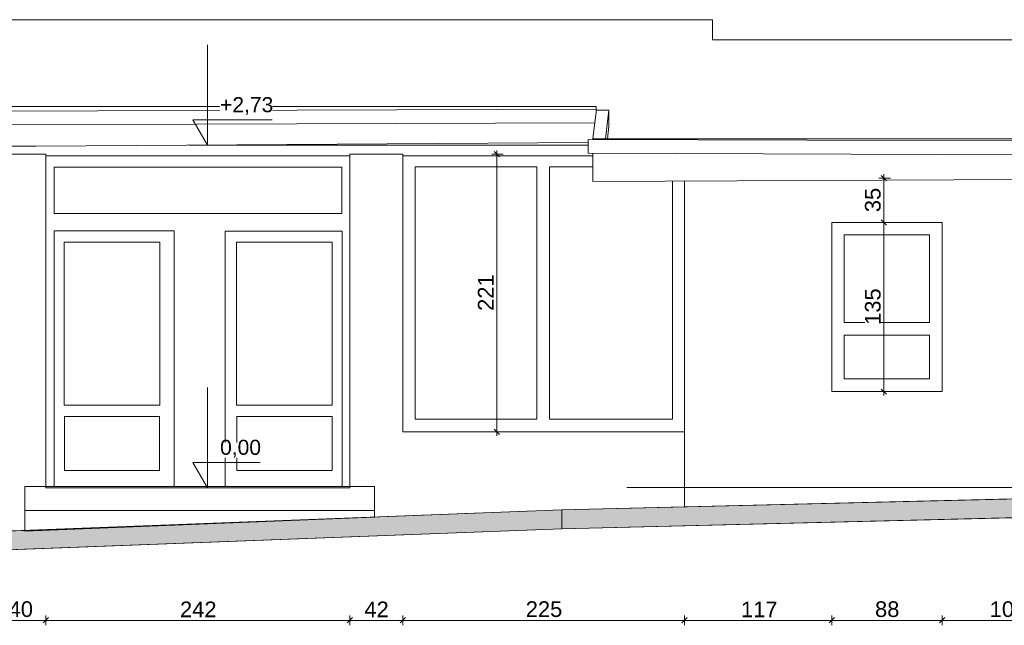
# Model space of a CAD drawing. Header units: millimetres. Extents: x -68772 to 137055, y -73300 to 19650.
# Tile 204 of 212: x 68317 to 76167, y 7625 to 12456. Entities that reach past the tile are written whole.
import ezdxf

# ---------------------------------------------------------------- set-up
doc = ezdxf.new("R2010")
doc.units = ezdxf.units.MM
doc.header["$MEASUREMENT"] = 0
doc.set_wipeout_variables(frame=1)
doc.linetypes.add('Wipeout_Contour', pattern=[1000, 0, -1000])
doc.layers.add('Dimensions', color=7, linetype='Continuous')
doc.layers.add('Nowe_Sections', color=7, linetype='Continuous')
for name, color, linetype, lineweight in [('Dimensions_Nr_pióra__7', 7, 'Continuous', 5), ('Floors_Nr_pióra__7', 7, 'Continuous', 5), ('Nowe_0_Nr_pióra__1', 7, 'Continuous', 18), ('Nowe_810-G Ogólne_Nr_pióra__1', 7, 'Continuous', 18), ('Nowe_Sections_Nr_pióra__7', 7, 'Continuous', 5), ('Nowe_Walls_Nr_pióra__7', 7, 'Continuous', 5), ('Pipes_Nr_pióra__7', 7, 'Continuous', 5), ('Spot Elevations_Nr_pióra__7', 7, 'Continuous', 5), ('Walls_Nr_pióra__7', 7, 'Continuous', 5)]:
    doc.layers.add(name, color=color, linetype=linetype, lineweight=lineweight)
doc.styles.add('GENERATED_STYLE_1', font='arial.ttf')
doc.styles.add('GENERATED_STYLE_3', font='arial.ttf')
doc.dimstyles.new('GENERATED_STYLE__5', dxfattribs={"dimtxt": 125, "dimasz": 40.305087, "dimexe": 0.18, "dimexo": 0.164042, "dimgap": 0.09, "dimtad": 1, "dimdec": 0, "dimlfac": 0.1, "dimzin": 0, "dimdsep": 46, "dimtxsty": 'GENERATED_STYLE_1', "dimblk": 'ARROWHEAD_6', "dimblk1": 'ARROWHEAD_6', "dimblk2": 'ARROWHEAD_6', "dimcen": 0.09, "dimclrd": 7, "dimclre": 7, "dimclrt": 7, "dimadec": 1, "dimazin": 0, "dimtfac": 1, "dimtdec": 4, "dimtmove": 0, "dimatfit": 3, "dimfxl": 0, "dimtolj": 1, "dimtzin": 0, "dimarcsym": 0})
doc.dimstyles.new('GENERATED_STYLE__7', dxfattribs={"dimtxt": 125, "dimasz": 40.305087, "dimexe": 0.18, "dimexo": 0.164042, "dimgap": 0.09, "dimtad": 1, "dimtih": 1, "dimtoh": 1, "dimdec": 0, "dimlfac": 0.1, "dimzin": 0, "dimdsep": 46, "dimtxsty": 'GENERATED_STYLE_1', "dimblk": 'ARROWHEAD_6', "dimblk1": 'ARROWHEAD_6', "dimblk2": 'ARROWHEAD_6', "dimcen": 0.09, "dimse1": 1, "dimse2": 1, "dimclrd": 7, "dimclre": 7, "dimclrt": 7, "dimadec": 1, "dimazin": 0, "dimtfac": 1, "dimtdec": 4, "dimtmove": 0, "dimatfit": 3, "dimfxl": 0, "dimtolj": 1, "dimtzin": 0, "dimarcsym": 0})

# ---------------------------------------------------------------- blocks, each defined once
blk = doc.blocks.new('*D686')
at = {"layer": 'Dimensions_Nr_pióra__7', "color": 7, "linetype": 'Continuous', "lineweight": 5}
for p, q in [((68121.1, 7625.3), (68121.1, 7704.8)), ((68525.8, 7625.3), (68525.8, 7704.8)), ((68142.3, 7686.3), (68099.9, 7643.8)), ((68121.1, 7665), (68525.8, 7665)), ((68547.1, 7686.3), (68504.6, 7643.8))]:
    blk.add_line(p, q, dxfattribs=at)
at = {"color": 254, "linetype": 'Wipeout_Contour', "lineweight": 0, "ltscale": 275047.684435}
blk.add_wipeout([(68228.6, 7690), (68418.3, 7690), (68418.3, 7815), (68228.6, 7815)], dxfattribs=at).dxf.layer = 'Dimensions'
at = {"layer": 'Dimensions_Nr_pióra__7', "color": 7, "lineweight": 5, "insert": (68228.6, 7690), "char_height": 125, "attachment_point": 7, "style": 'GENERATED_STYLE_1'}
blk.add_mtext('\\A1;40', dxfattribs=at)
blk = doc.blocks.new('ARROWHEAD_6')
at = {"color": 0, "linetype": 'Continuous', "lineweight": 0}
for p, q in [((0, 0), (-1, 0)), ((-0.5, -0.5), (0.5, 0.5))]:
    blk.add_line(p, q, dxfattribs=at)
blk = doc.blocks.new('*D687')
at = {"layer": 'Dimensions_Nr_pióra__7', "color": 7, "linetype": 'Continuous', "lineweight": 5}
for p, q in [((68525.8, 7625.3), (68525.8, 7704.8)), ((70948.7, 7625.3), (70948.7, 7704.8)), ((68547.1, 7686.3), (68504.6, 7643.8)), ((68525.8, 7665), (70948.7, 7665)), ((70969.9, 7686.3), (70927.5, 7643.8))]:
    blk.add_line(p, q, dxfattribs=at)
at = {"color": 254, "linetype": 'Wipeout_Contour', "lineweight": 0, "ltscale": 280667.569571}
blk.add_wipeout([(69595, 7690), (69879.6, 7690), (69879.6, 7815), (69595, 7815)], dxfattribs=at).dxf.layer = 'Dimensions'
at = {"layer": 'Dimensions_Nr_pióra__7', "color": 7, "lineweight": 5, "insert": (69595, 7690), "char_height": 125, "attachment_point": 7, "style": 'GENERATED_STYLE_1'}
blk.add_mtext('\\A1;242', dxfattribs=at)
blk = doc.blocks.new('*D688')
at = {"layer": 'Dimensions_Nr_pióra__7', "color": 7, "linetype": 'Continuous', "lineweight": 5}
for p, q in [((70948.7, 7625.3), (70948.7, 7704.8)), ((71370.9, 7625.3), (71370.9, 7704.8)), ((70969.9, 7686.3), (70927.5, 7643.8)), ((70948.7, 7665), (71370.9, 7665)), ((71392.1, 7686.3), (71349.7, 7643.8))]:
    blk.add_line(p, q, dxfattribs=at)
at = {"color": 254, "linetype": 'Wipeout_Contour', "lineweight": 0, "ltscale": 286323.497086}
blk.add_wipeout([(71064.9, 7690), (71254.6, 7690), (71254.6, 7815), (71064.9, 7815)], dxfattribs=at).dxf.layer = 'Dimensions'
at = {"layer": 'Dimensions_Nr_pióra__7', "color": 7, "lineweight": 5, "insert": (71064.9, 7690), "char_height": 125, "attachment_point": 7, "style": 'GENERATED_STYLE_1'}
blk.add_mtext('\\A1;42', dxfattribs=at)
blk = doc.blocks.new('*D689')
at = {"layer": 'Dimensions_Nr_pióra__7', "color": 7, "linetype": 'Continuous', "lineweight": 5}
for p, q in [((71370.9, 7625.3), (71370.9, 7704.8)), ((73616.5, 7625.3), (73616.5, 7704.8)), ((71392.1, 7686.3), (71349.7, 7643.8)), ((71370.9, 7665), (73616.5, 7665)), ((73637.7, 7686.3), (73595.3, 7643.8))]:
    blk.add_line(p, q, dxfattribs=at)
at = {"color": 254, "linetype": 'Wipeout_Contour', "lineweight": 0, "ltscale": 291628.254929}
blk.add_wipeout([(72351.4, 7690), (72636, 7690), (72636, 7815), (72351.4, 7815)], dxfattribs=at).dxf.layer = 'Dimensions'
at = {"layer": 'Dimensions_Nr_pióra__7', "color": 7, "lineweight": 5, "insert": (72351.4, 7690), "char_height": 125, "attachment_point": 7, "style": 'GENERATED_STYLE_1'}
blk.add_mtext('\\A1;225', dxfattribs=at)
blk = doc.blocks.new('*D690')
at = {"layer": 'Dimensions_Nr_pióra__7', "color": 7, "linetype": 'Continuous', "lineweight": 5}
for p, q in [((73616.5, 7625.3), (73616.5, 7704.8)), ((74791.2, 7625.3), (74791.2, 7704.8)), ((73637.7, 7686.3), (73595.3, 7643.8)), ((73616.5, 7665), (74791.2, 7665)), ((74812.4, 7686.3), (74769.9, 7643.8))]:
    blk.add_line(p, q, dxfattribs=at)
at = {"color": 254, "linetype": 'Wipeout_Contour', "lineweight": 0, "ltscale": 298430.910897}
blk.add_wipeout([(74067.8, 7690), (74339.8, 7690), (74339.8, 7815), (74067.8, 7815)], dxfattribs=at).dxf.layer = 'Dimensions'
at = {"layer": 'Dimensions_Nr_pióra__7', "color": 7, "lineweight": 5, "insert": (74067.8, 7690), "char_height": 125, "attachment_point": 7, "style": 'GENERATED_STYLE_1'}
blk.add_mtext('\\A1;117', dxfattribs=at)
blk = doc.blocks.new('*D691')
at = {"layer": 'Dimensions_Nr_pióra__7', "color": 7, "linetype": 'Continuous', "lineweight": 5}
for p, q in [((74791.2, 7625.3), (74791.2, 7704.8)), ((75671.1, 7625.3), (75671.1, 7704.8)), ((74812.4, 7686.3), (74769.9, 7643.8)), ((74791.2, 7665), (75671.1, 7665)), ((75692.4, 7686.3), (75649.9, 7643.8))]:
    blk.add_line(p, q, dxfattribs=at)
at = {"color": 254, "linetype": 'Wipeout_Contour', "lineweight": 0, "ltscale": 302518.290558}
blk.add_wipeout([(75136.3, 7690), (75326, 7690), (75326, 7815), (75136.3, 7815)], dxfattribs=at).dxf.layer = 'Dimensions'
at = {"layer": 'Dimensions_Nr_pióra__7', "color": 7, "lineweight": 5, "insert": (75136.3, 7690), "char_height": 125, "attachment_point": 7, "style": 'GENERATED_STYLE_1'}
blk.add_mtext('\\A1;88', dxfattribs=at)
blk = doc.blocks.new('*D692')
at = {"layer": 'Dimensions_Nr_pióra__7', "color": 7, "linetype": 'Continuous', "lineweight": 5}
for p, q in [((75671.1, 7625.3), (75671.1, 7704.8)), ((76714.4, 7625.3), (76714.4, 7704.8)), ((75692.4, 7686.3), (75649.9, 7643.8)), ((75671.1, 7665), (76714.4, 7665)), ((76735.6, 7686.3), (76693.2, 7643.8))]:
    blk.add_line(p, q, dxfattribs=at)
at = {"color": 254, "linetype": 'Wipeout_Contour', "lineweight": 0, "ltscale": 306344.829232}
blk.add_wipeout([(76050.5, 7690), (76335.1, 7690), (76335.1, 7815), (76050.5, 7815)], dxfattribs=at).dxf.layer = 'Dimensions'
at = {"layer": 'Dimensions_Nr_pióra__7', "color": 7, "lineweight": 5, "insert": (76050.5, 7690), "char_height": 125, "attachment_point": 7, "style": 'GENERATED_STYLE_1'}
blk.add_mtext('\\A1;104', dxfattribs=at)
blk = doc.blocks.new('*D701')
at = {"layer": 'Dimensions_Nr_pióra__7', "color": 7, "linetype": 'Continuous', "lineweight": 5}
for p, q in [((72141.1, 11360.9), (72098.6, 11403.3)), ((72119.9, 11382.1), (72119.9, 11413.9)), ((72172.7, 11382.1), (72080.1, 11382.1)), ((72119.9, 9169.1), (72119.9, 11382.1)), ((72098.6, 9190.3), (72141.1, 9147.9)), ((72172.7, 9169.1), (72080.1, 9169.1)), ((72119.9, 9137.3), (72119.9, 9169.1))]:
    blk.add_line(p, q, dxfattribs=at)
at = {"color": 254, "linetype": 'Wipeout_Contour', "lineweight": 0, "ltscale": 291046.898327}
blk.add_wipeout([(72094.9, 10133.3), (72094.9, 10417.9), (71969.9, 10417.9), (71969.9, 10133.3)], dxfattribs=at).dxf.layer = 'Dimensions'
at = {"layer": 'Dimensions_Nr_pióra__7', "color": 7, "lineweight": 5, "insert": (72094.9, 10133.3), "char_height": 125, "attachment_point": 7, "rotation": 90, "style": 'GENERATED_STYLE_1'}
blk.add_mtext('\\A1;221', dxfattribs=at)
blk = doc.blocks.new('*D702')
at = {"layer": 'Dimensions_Nr_pióra__7', "color": 7, "linetype": 'Continuous', "lineweight": 5}
for p, q in [((75260.3, 10839), (75167.6, 10839)), ((75186.2, 10860.2), (75228.6, 10817.7)), ((75207.4, 9489), (75207.4, 10839)), ((75186.2, 9510.2), (75228.6, 9467.7)), ((75260.3, 9489), (75167.6, 9489)), ((75207.4, 9457.1), (75207.4, 9489))]:
    blk.add_line(p, q, dxfattribs=at)
at = {"color": 254, "linetype": 'Wipeout_Contour', "lineweight": 0, "ltscale": 303218.154582}
blk.add_wipeout([(75182.4, 10021.7), (75182.4, 10306.2), (75057.4, 10306.2), (75057.4, 10021.7)], dxfattribs=at).dxf.layer = 'Dimensions'
at = {"layer": 'Dimensions_Nr_pióra__7', "color": 7, "lineweight": 5, "insert": (75182.4, 10021.7), "char_height": 125, "attachment_point": 7, "rotation": 90, "style": 'GENERATED_STYLE_1'}
blk.add_mtext('\\A1;135', dxfattribs=at)
blk = doc.blocks.new('*D703')
at = {"layer": 'Dimensions_Nr_pióra__7', "color": 7, "linetype": 'Continuous', "lineweight": 5}
for p, q in [((75260.3, 11192.5), (75167.6, 11192.5)), ((75228.6, 11171.3), (75186.2, 11213.7)), ((75207.4, 11192.5), (75207.4, 11224.3)), ((75207.4, 10839), (75207.4, 11192.5)), ((75260.3, 10839), (75167.6, 10839)), ((75186.2, 10860.2), (75228.6, 10817.7))]:
    blk.add_line(p, q, dxfattribs=at)
at = {"color": 254, "linetype": 'Wipeout_Contour', "lineweight": 0, "ltscale": 303693.46338}
blk.add_wipeout([(75182.4, 10920.9), (75182.4, 11110.6), (75057.4, 11110.6), (75057.4, 10920.9)], dxfattribs=at).dxf.layer = 'Dimensions'
at = {"layer": 'Dimensions_Nr_pióra__7', "color": 7, "lineweight": 5, "insert": (75182.4, 10920.9), "char_height": 125, "attachment_point": 7, "rotation": 90, "style": 'GENERATED_STYLE_1'}
blk.add_mtext('\\A1;35', dxfattribs=at)
blk = doc.blocks.new('Wymiary_31', base_point=(69814.5, 8722.9))
at = {"layer": 'Nowe_Sections_Nr_pióra__7', "color": 7, "linetype": 'Continuous', "lineweight": 5}
for p, q in [((69814.5, 8722.9), (69814.5, 9522.9)), ((69814.5, 8722.9), (69698.5, 8922.9)), ((69698.5, 8922.9), (69814.5, 8922.9)), ((69814.5, 8922.9), (70233.8, 8922.9)), ((69814.5, 8722.9), (69664.5, 8722.9)), ((69814.5, 8722.9), (69964.5, 8722.9))]:
    blk.add_line(p, q, dxfattribs=at)
at = {"color": 254, "linetype": 'Wipeout_Contour', "lineweight": 0, "ltscale": 282610.737722}
blk.add_wipeout([(69914.5, 8962.9), (70233.8, 8962.9), (70233.8, 9082.9), (69914.5, 9082.9)], dxfattribs=at).dxf.layer = 'Nowe_Sections'
at = {"layer": 'Nowe_Sections_Nr_pióra__7', "color": 7, "lineweight": 5, "insert": (69914.5, 8962.9), "char_height": 120, "attachment_point": 7, "style": 'GENERATED_STYLE_3'}
blk.add_mtext('\\A1;0,00', dxfattribs=at)
blk = doc.blocks.new('Wymiary_32', base_point=(69814.5, 11456))
at = {"layer": 'Nowe_Sections_Nr_pióra__7', "color": 7, "linetype": 'Continuous', "lineweight": 5}
for p, q in [((69814.5, 11456), (69814.5, 12256)), ((69814.5, 11456), (69698.5, 11656)), ((69698.5, 11656), (69814.5, 11656)), ((69814.5, 11656), (70330.3, 11656)), ((69814.5, 11456), (69664.5, 11456)), ((69814.5, 11456), (69964.5, 11456))]:
    blk.add_line(p, q, dxfattribs=at)
at = {"color": 254, "linetype": 'Wipeout_Contour', "lineweight": 0, "ltscale": 284404.266887}
blk.add_wipeout([(69914.5, 11696), (70330.3, 11696), (70330.3, 11816), (69914.5, 11816)], dxfattribs=at).dxf.layer = 'Nowe_Sections'
at = {"layer": 'Nowe_Sections_Nr_pióra__7', "color": 7, "lineweight": 5, "insert": (69914.5, 11696), "char_height": 120, "attachment_point": 7, "style": 'GENERATED_STYLE_3'}
blk.add_mtext('\\A1;+2,73', dxfattribs=at)

msp = doc.modelspace()

# ---------------------------------------------------------------- hatches: boundary and pattern name
at = {"layer": 'Nowe_0_Nr_pióra__1', "linetype": 'Continuous', "lineweight": 18}
msp.add_hatch(color=7, dxfattribs=at).paths.add_polyline_path([(62138.1, 8146), (72638.1, 8546), (76299.3, 8634.9), (82247.6, 8796), (82938.1, 8796), (82938.1, 8646), (76065.4, 8479.2), (72638.1, 8396), (62138.1, 7996)])

# ---------------------------------------------------------------- linework, layer by layer
at = {"layer": 'Floors_Nr_pióra__7', "color": 7, "linetype": 'Continuous', "lineweight": 5}
for p, q in [((73840.3, 12456), (73840.3, 12296)), ((73004.1, 11506.2), (73014, 11606)), ((69861.6, 11456), (72849.7, 11456)), ((82938.1, 8796), (72638.1, 8546)), ((72638.1, 8396), (82938.1, 8646)), ((72638.1, 8546), (62138.1, 8146)), ((72638.1, 8546), (72638.1, 8396)), ((62138.1, 7996), (72638.1, 8396))]:
    msp.add_line(p, q, dxfattribs=at)
at = {"layer": 'Nowe_0_Nr_pióra__1', "color": 7, "linetype": 'Continuous', "lineweight": 18, "flags": 128}
msp.add_lwpolyline([(62138.1, 8146), (72638.1, 8546), (76299.3, 8634.9), (82247.6, 8796), (82938.1, 8796), (82938.1, 8646), (76065.4, 8479.2), (72638.1, 8396), (62138.1, 7996)], close=True, dxfattribs=at)
at = {"layer": 'Nowe_810-G Ogólne_Nr_pióra__1', "color": 7, "linetype": 'Continuous', "lineweight": 18}
msp.add_line((79876.5, 8723.9), (73156.8, 8723.9), dxfattribs=at)
at = {"layer": 'Nowe_Walls_Nr_pióra__7', "color": 7, "linetype": 'Continuous', "lineweight": 5}
for p, q in [((68525.8, 11369.2), (70948.1, 11369.2)), ((68525.8, 8722.1), (68525.8, 11369.2)), ((70948.1, 11369.2), (70948.1, 8722.1)), ((71370.9, 11369.2), (72885.6, 11369.2)), ((71370.9, 9169.1), (71370.9, 11369.2)), ((68592.6, 11280.6), (70886, 11280.6)), ((68592.6, 10908.8), (68592.6, 11280.6)), ((70886, 11280.6), (70886, 10908.8)), ((71470.6, 11283.3), (72440.5, 11283.3)), ((71470.6, 9268.8), (71470.6, 11283.3)), ((72440.5, 11283.3), (72440.5, 9268.8)), ((72540, 11281.9), (72540, 9269.7)), ((72885.6, 11281.9), (72540, 11281.9)), ((73522.1, 9269.7), (73522.1, 11168.2)), ((73616.5, 11168.6), (73616.5, 9169.1)), ((70886, 10908.8), (68592.6, 10908.8)), ((74791.2, 10839), (75670.8, 10839)), ((74791.2, 9489), (74791.2, 10839)), ((75670.8, 10839), (75670.8, 9489)), ((68591.7, 10771), (69549, 10771)), ((68591.7, 8731.6), (68591.7, 10771)), ((69549, 10771), (69549, 8731.6)), ((70887.9, 10770.4), (69954.3, 10770.4)), ((69954.3, 10770.4), (69954.3, 8732.8)), ((70887.9, 8732.8), (70887.9, 10770.4)), ((68670.8, 10682.2), (69433.8, 10682.2)), ((68670.8, 9380.5), (68670.8, 10682.2)), ((69433.8, 10682.2), (69433.8, 9380.5)), ((70046.2, 10682.2), (70809.1, 10682.2)), ((70046.2, 9380.5), (70046.2, 10682.2)), ((70809.1, 10682.2), (70809.1, 9380.5)), ((75571.4, 10740.1), (74891.4, 10740.1)), ((74891.4, 10740.1), (74891.4, 10039.9)), ((75571.4, 10039.9), (75571.4, 10740.1)), ((74891.4, 10039.9), (75571.4, 10039.9)), ((74890.1, 9591.1), (74890.1, 9938.3)), ((74890.1, 9938.3), (75570.4, 9938.3)), ((75570.4, 9938.3), (75570.4, 9591.1)), ((75570.4, 9591.1), (74890.1, 9591.1)), ((75670.8, 9489), (74791.2, 9489)), ((69433.8, 9380.5), (68670.8, 9380.5)), ((70809.1, 9380.5), (70046.2, 9380.5)), ((68672.8, 9291), (69432.2, 9291)), ((68672.8, 8859.6), (68672.8, 9291)), ((69432.2, 9291), (69432.2, 8859.6)), ((70048.2, 9291), (70807.6, 9291)), ((70048.2, 8859.6), (70048.2, 9291)), ((70807.6, 9291), (70807.6, 8859.6)), ((72440.5, 9268.8), (71470.6, 9268.8)), ((72540, 9269.7), (73522.1, 9269.7)), ((73616.5, 9169.1), (71370.9, 9169.1)), ((69432.2, 8859.6), (68672.8, 8859.6)), ((70807.6, 8859.6), (70048.2, 8859.6)), ((68357.6, 8732.2), (71146, 8732.2)), ((68357.6, 8375.8), (68357.6, 8732.2)), ((70948.1, 8722.1), (68525.8, 8722.1)), ((69549, 8731.6), (68591.7, 8731.6)), ((69954.3, 8732.8), (70887.9, 8732.8)), ((71146, 8732.2), (71146, 8489.2)), ((68357.6, 8542.4), (71146, 8542.4)), ((71146, 8489.2), (68357.6, 8375.8))]:
    msp.add_line(p, q, dxfattribs=at)
at = {"layer": 'Pipes_Nr_pióra__7', "color": 7, "linetype": 'Continuous', "lineweight": 5}
for p, q in [((72912.5, 11742.9), (62697.6, 11708.7)), ((62868.2, 11599.3), (72901.6, 11632.9)), ((82504, 11468.7), (72850.2, 11501)), ((72849.8, 11391), (82320.2, 11359.3))]:
    msp.add_line(p, q, dxfattribs=at)
for centre, major_axis, ratio, start_param, end_param in [((72912.7, 11687.9), (-0.2, 55), 0.006514, 5.360719, 6.283163), ((72850, 11446), (0.2, 55), 0.006034, 0.00002, 1.570817), ((72850, 11446), (0.2, 55), 0.006034, 1.570817, 3.141593)]:
    msp.add_ellipse(centre, major_axis=major_axis, ratio=ratio, start_param=start_param, end_param=end_param, dxfattribs=at)
at = {"layer": 'Spot Elevations_Nr_pióra__7', "color": 7, "linetype": 'Continuous', "lineweight": 5}
msp.add_line((71866.1, 8516.6), (71867.4, 8516.6), dxfattribs=at)
at = {"layer": 'Walls_Nr_pióra__7', "color": 7, "linetype": 'Continuous', "lineweight": 5}
for p, q in [((73840.3, 12456), (62640.7, 12456)), ((82503.5, 12296), (73840.3, 12296)), ((72914, 11762.5), (62623.4, 11762.5)), ((72886.4, 11506.8), (72912.2, 11720.4)), ((72912.8, 11725.6), (72914, 11735.1)), ((72913.2, 11728.9), (72913.2, 11762.5)), ((72914, 11762.5), (72914, 11735.1)), ((72914, 11735.1), (73014, 11735.2)), ((73014, 11735.2), (72986.4, 11506.9)), ((73014, 11606), (73014, 11735.2)), ((68445.7, 11446.7), (72849.8, 11475.6)), ((82395.6, 11506.2), (72885.6, 11506.2)), ((72885.6, 11506.2), (72885.6, 11500.9)), ((72986.4, 11506.9), (72886.4, 11506.8)), ((72886.4, 11506.2), (72886.4, 11506.8)), ((72986.4, 11506.9), (72986.4, 11506.2)), ((62881.7, 11446.7), (68445.7, 11446.7)), ((68445.7, 11446.7), (68445.1, 11446.7)), ((72885.6, 11390.9), (72885.6, 11165.3)), ((68525.8, 11382.1), (68121.1, 11382.1)), ((68525.8, 8728.7), (68525.8, 11382.1)), ((68525.8, 11369.2), (70948.7, 11369.2)), ((71370.9, 11382.1), (70948.7, 11382.1)), ((70948.7, 11382.1), (70948.7, 8729.1)), ((71370.9, 9169.1), (71370.9, 11382.1)), ((71370.9, 11369.2), (72885.6, 11369.2)), ((72885.6, 11165.3), (78924.2, 11192.5)), ((73616.5, 8569.8), (73616.5, 11168.6)), ((74791.2, 10839), (75671.1, 10839)), ((74791.2, 9489), (74791.2, 10839)), ((75670.8, 9489), (75670.8, 10839)), ((75671.1, 10839), (75671.1, 9489)), ((75671.1, 9489), (74791.2, 9489)), ((73616.5, 9169.1), (71370.9, 9169.1))]:
    msp.add_line(p, q, dxfattribs=at)

# ---------------------------------------------------------------- next in the draw order: block references
at = {"layer": 'Nowe_Sections', "color": 7, "linetype": 'Continuous', "lineweight": 5}
msp.add_blockref('Wymiary_32', (69814.5, 11456), dxfattribs=at)

# ---------------------------------------------------------------- next in the draw order: dimensions: what is measured, and where the dimension line sits
at = {"layer": 'Dimensions', "color": 7, "linetype": 'Continuous', "lineweight": 5}
dim = msp.add_linear_dim(base=(68525.8, 7665), p1=(68121.1, 9748.4), p2=(68525.8, 9748.4), dimstyle='GENERATED_STYLE__7', dxfattribs=at)
dim.commit()
dim.dimension.update_dxf_attribs({"geometry": '*D686', "text_midpoint": (68323.9, 7752.5), "dimtype": 160})

# ---------------------------------------------------------------- next in the draw order: dimensions: what is measured, and where the dimension line sits
dim = msp.add_linear_dim(base=(70948.7, 7665), p1=(68525.8, 9748.4), p2=(70948.7, 9748.4), dimstyle='GENERATED_STYLE__7', dxfattribs=at)
dim.commit()
dim.dimension.update_dxf_attribs({"geometry": '*D687', "text_midpoint": (69737.9, 7752.5), "dimtype": 160})

# ---------------------------------------------------------------- next in the draw order: block references
at = {"layer": 'Nowe_Sections', "color": 7, "linetype": 'Continuous', "lineweight": 5}
msp.add_blockref('Wymiary_31', (69814.5, 8722.9), dxfattribs=at)

# ---------------------------------------------------------------- next in the draw order: dimensions: what is measured, and where the dimension line sits
at = {"layer": 'Dimensions', "color": 7, "linetype": 'Continuous', "lineweight": 5}
dim = msp.add_linear_dim(base=(71370.9, 7665), p1=(70948.7, 9748.4), p2=(71370.9, 9748.4), dimstyle='GENERATED_STYLE__7', dxfattribs=at)
dim.commit()
dim.dimension.update_dxf_attribs({"geometry": '*D688', "text_midpoint": (71160.2, 7752.5), "dimtype": 160})

# ---------------------------------------------------------------- next in the draw order: dimensions: what is measured, and where the dimension line sits
dim = msp.add_linear_dim(base=(73616.5, 7665), p1=(71370.9, 9748.4), p2=(73616.5, 9748.4), dimstyle='GENERATED_STYLE__7', dxfattribs=at)
dim.commit()
dim.dimension.update_dxf_attribs({"geometry": '*D689', "text_midpoint": (72494.3, 7752.5), "dimtype": 160})

# ---------------------------------------------------------------- next in the draw order: dimensions: what is measured, and where the dimension line sits
dim = msp.add_linear_dim(base=(72119.9, 11382.1), p1=(72172.9, 9169.1), p2=(72172.9, 11382.1), angle=90, dimstyle='GENERATED_STYLE__5', dxfattribs=at)
dim.commit()
dim.dimension.update_dxf_attribs({"geometry": '*D701', "text_midpoint": (72032.4, 10276.2), "dimtype": 160, "text_rotation": 90})
dim = msp.add_linear_dim(base=(74791.2, 7665), p1=(73616.5, 9748.4), p2=(74791.2, 9748.4), dimstyle='GENERATED_STYLE__7', dxfattribs=at)
dim.commit()
dim.dimension.update_dxf_attribs({"geometry": '*D690', "text_midpoint": (74210.8, 7752.5), "dimtype": 160})

# ---------------------------------------------------------------- next in the draw order: dimensions: what is measured, and where the dimension line sits
dim = msp.add_linear_dim(base=(75671.1, 7665), p1=(74791.2, 9748.4), p2=(75671.1, 9748.4), dimstyle='GENERATED_STYLE__7', dxfattribs=at)
dim.commit()
dim.dimension.update_dxf_attribs({"geometry": '*D691', "text_midpoint": (75231.6, 7752.5), "dimtype": 160})

# ---------------------------------------------------------------- next in the draw order: dimensions: what is measured, and where the dimension line sits
dim = msp.add_linear_dim(base=(75207.4, 10839), p1=(75260.5, 9489), p2=(75260.5, 10839), angle=90, dimstyle='GENERATED_STYLE__5', dxfattribs=at)
dim.commit()
dim.dimension.update_dxf_attribs({"geometry": '*D702', "text_midpoint": (75119.9, 10164.6), "dimtype": 160, "text_rotation": 90})
dim = msp.add_linear_dim(base=(76714.4, 7665), p1=(75671.1, 9748.4), p2=(76714.4, 9748.4), dimstyle='GENERATED_STYLE__7', dxfattribs=at)
dim.commit()
dim.dimension.update_dxf_attribs({"geometry": '*D692', "text_midpoint": (76193.4, 7752.5), "dimtype": 160})

# ---------------------------------------------------------------- next in the draw order: dimensions: what is measured, and where the dimension line sits
dim = msp.add_linear_dim(base=(75207.4, 11192.5), p1=(75260.5, 10839), p2=(75260.5, 11192.5), angle=90, dimstyle='GENERATED_STYLE__5', dxfattribs=at)
dim.commit()
dim.dimension.update_dxf_attribs({"geometry": '*D703', "text_midpoint": (75119.9, 11016.2), "dimtype": 160, "text_rotation": 90})

doc.saveas('drawing.dxf')
